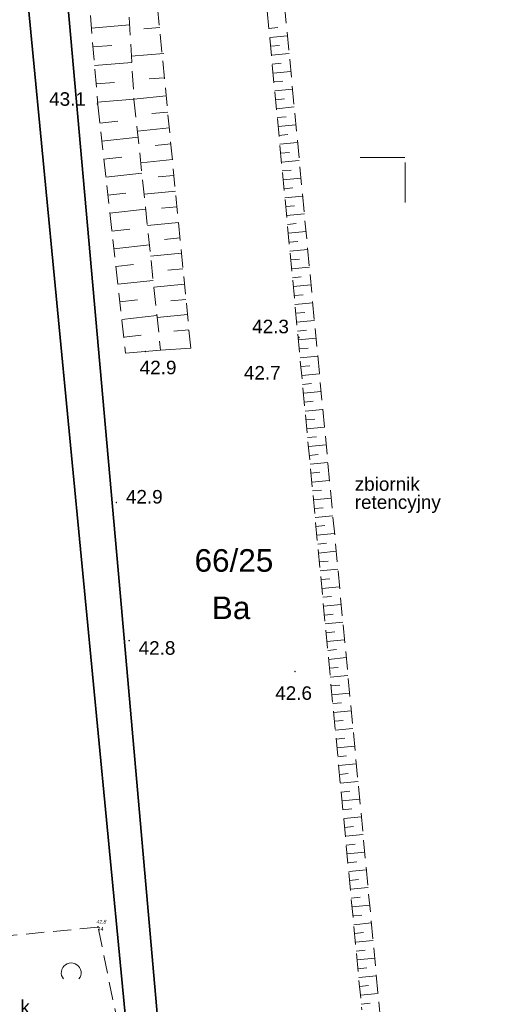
# Model space of a CAD drawing. Header units: metres. Extents: x 0 to 5465380, y 0 to 5925815.
# Tile 105 of 141: x 5463979 to 5464005, y 5925503 to 5925558. Entities that reach past the tile are written whole.
import ezdxf
from ezdxf.enums import TextEntityAlignment as Align

# ---------------------------------------------------------------- set-up
doc = ezdxf.new("R2010")
doc.units = ezdxf.units.M
doc.linetypes.add('PRZER1-1', pattern=[2, 1, -1])
doc.linetypes.add('PRZER2-1', pattern=[3, 2, -1])
doc.layers.add('$DR - zał. mapa', color=250, linetype='Continuous', lineweight=0)
for name, color, linetype, lineweight, true_color in [('CC_Inne', 7, 'Continuous', 18, 0x0a0909), ('CC_Kanalizacja', 7, 'Continuous', 18, 0x803300), ('CC_Ogrodzenie', 7, 'FENCELINE12', 35, 0x0a0909), ('CC_Punkt wysokościowy', 7, 'Continuous', 18, 0x0a0909), ('CC_Skarpa', 7, 'PRZER2-1', 18, 0x0a0909), ('EGBD03_O', 7, 'Continuous', 18, 0x008000), ('EGBU01_O', 7, 'PRZER1-1', 18, 0x008000), ('GSSLZD', 7, 'Continuous', 18, 0x0a0909)]:
    doc.layers.add(name, color=color, linetype=linetype, lineweight=lineweight, true_color=true_color)
for name, color, linetype in [('Punkty', 7, 'Continuous'), ('Rzedne', 7, 'Continuous'), ('Teksty', 7, 'Continuous')]:
    doc.layers.add(name, color=color, linetype=linetype)
doc.styles.add('Arial', font='arial.ttf')
doc.styles.add('GEO-INFO', font='arial.ttf')
doc.styles.get("Standard").update_dxf_attribs({"font": 'arial.ttf'})
doc.linetypes.add('FENCELINE12', pattern='A,15,-0.1,[133,ltypeshp.shx,S=0.35,R=0,X=-0.35,Y=0],-0.1,1', length=16.2)

# ---------------------------------------------------------------- blocks, each defined once
blk = doc.blocks.new('GSSLZD2')
at = {"color": 0}
blk.add_lwpolyline([(-0.34375, 0.429344), (-0.249556, 0.490124), (-0.144995, 0.530543), (-0.034411, 0.548922), (0.077603, 0.544498), (0.186394, 0.517453), (0.28744, 0.468911), (0.376546, 0.40089), (0.450009, 0.316215), (0.504777, 0.218403), (0.538576, 0.111518), (0.55, 0), (0.538576, -0.111518), (0.504777, -0.218403), (0.450009, -0.316215), (0.376546, -0.40089), (0.28744, -0.468911), (0.186394, -0.517453), (0.077603, -0.544498), (-0.034411, -0.548922), (-0.144995, -0.530543), (-0.249556, -0.490124), (-0.34375, -0.429344)], dxfattribs=at)
blk = doc.blocks.new('GK.6640.1913.2022 szara')
at = {"layer": 'CC_Punkt wysokościowy'}
for points in [[(5463982.968, 5925552.963, 1), (5463982.878, 5925552.963, 1)], [(5463994.143, 5925540.01, 1), (5463994.053, 5925540.01, 1)], [(5463985.62, 5925539.234, 1), (5463985.53, 5925539.234, 1)], [(5463984.018, 5925530.86, 1), (5463983.928, 5925530.86, 1)], [(5463984.728, 5925523.201, 1), (5463984.638, 5925523.201, 1)], [(5463993.929, 5925521.491, 1), (5463993.839, 5925521.491, 1)]]:
    blk.add_hatch(color=252, dxfattribs=at).paths.add_polyline_path(points)
at = {"color": 252, "lineweight": 35, "ltscale": 0.5}
blk.add_lwpolyline([(5463970.62, 5925449.332), (5463986.447, 5925481.891), (5463977.039, 5925579.473), (5463993.73, 5925594.437), (5463935.36, 5925657.844), (5463891.514, 5925640.248), (5463906.739, 5925598.778), (5463828.146, 5925565.769), (5463841.424, 5925534), (5463710.761, 5925479.846), (5463724.491, 5925454.847), (5463844.923, 5925511.51), (5463892.245, 5925407.652)], close=True, dxfattribs=at)
at = {"color": 252, "linetype": 'Continuous', "lineweight": 13, "flags": 128}
for points in [[(5463997.5, 5925550), (5463999.973, 5925550)], [(5464000, 5925547.5), (5464000, 5925549.72)]]:
    blk.add_lwpolyline(points, dxfattribs=at)
at = {"layer": 'CC_Ogrodzenie', "color": 252, "ltscale": 0.5}
blk.add_lwpolyline([(5463998.371, 5925571.737), (5463989.113, 5925582.003), (5463979.901, 5925574.071), (5463984.15, 5925526.284), (5463986.706, 5925497.267), (5464005.161, 5925496.188)], dxfattribs=at)
at = {"layer": 'CC_Skarpa', "color": 252, "ltscale": 0.5}
for p, q in [((5463981.152, 5925574.315), (5463982.947, 5925552.906)), ((5463991.066, 5925571.56), (5463997.588, 5925502.717)), ((5463983.874, 5925571.258), (5463984.952, 5925553.23)), ((5463998.627, 5925502.18), (5463992.156, 5925570.605)), ((5463988.1, 5925539.42), (5463986.223, 5925558.666)), ((5463982.947, 5925552.906), (5463984.488, 5925539.133)), ((5463984.952, 5925553.23), (5463986.427, 5925539.303))]:
    blk.add_line(p, q, dxfattribs=at)
at = {"layer": 'CC_Skarpa', "color": 252, "linetype": 'Continuous'}
for p, q in [((5463982.589, 5925557.167), (5463984.706, 5925557.345)), ((5463992.431, 5925557.147), (5463992.926, 5925557.194)), ((5463992.478, 5925556.653), (5463993.467, 5925556.747)), ((5463982.677, 5925556.124), (5463983.72, 5925556.211)), ((5463992.525, 5925556.159), (5463993.019, 5925556.206)), ((5463992.572, 5925555.665), (5463993.56, 5925555.758)), ((5463982.764, 5925555.091), (5463984.83, 5925555.264)), ((5463992.619, 5925555.171), (5463993.113, 5925555.217)), ((5463992.666, 5925554.676), (5463993.654, 5925554.77)), ((5463982.849, 5925554.07), (5463983.87, 5925554.155)), ((5463992.712, 5925554.182), (5463993.206, 5925554.229)), ((5463986.736, 5925553.404), (5463984.952, 5925553.23)), ((5463992.759, 5925553.688), (5463993.747, 5925553.782)), ((5463982.934, 5925553.061), (5463984.952, 5925553.23)), ((5463992.806, 5925553.194), (5463993.3, 5925553.241)), ((5463992.853, 5925552.7), (5463993.841, 5925552.794)), ((5463986.823, 5925552.512), (5463985.943, 5925552.426)), ((5463992.9, 5925552.206), (5463993.393, 5925552.253)), ((5463983.059, 5925551.898), (5463984.064, 5925552.011)), ((5463986.909, 5925551.632), (5463985.139, 5925551.459)), ((5463992.946, 5925551.713), (5463993.934, 5925551.806)), ((5463983.172, 5925550.893), (5463985.176, 5925551.118)), ((5463992.993, 5925551.219), (5463993.487, 5925551.266)), ((5463986.995, 5925550.747), (5463986.121, 5925550.662)), ((5463993.04, 5925550.725), (5463994.027, 5925550.819)), ((5463983.284, 5925549.891), (5463984.283, 5925550.003)), ((5463993.087, 5925550.231), (5463993.58, 5925550.278)), ((5463987.08, 5925549.874), (5463985.325, 5925549.703)), ((5463993.134, 5925549.738), (5463994.121, 5925549.831)), ((5463983.396, 5925548.893), (5463985.388, 5925549.115)), ((5463987.166, 5925548.996), (5463986.298, 5925548.912)), ((5463993.18, 5925549.244), (5463993.674, 5925549.291)), ((5463993.227, 5925548.75), (5463994.214, 5925548.844)), ((5463983.507, 5925547.897), (5463984.5, 5925548.008)), ((5463987.25, 5925548.129), (5463985.51, 5925547.959)), ((5463993.274, 5925548.257), (5463993.767, 5925548.304)), ((5463993.321, 5925547.763), (5463994.308, 5925547.857)), ((5463987.335, 5925547.259), (5463986.474, 5925547.175)), ((5463993.367, 5925547.27), (5463993.861, 5925547.317)), ((5463983.618, 5925546.904), (5463985.598, 5925547.125)), ((5463993.414, 5925546.777), (5463994.401, 5925546.87)), ((5463987.419, 5925546.397), (5463985.693, 5925546.229)), ((5463993.461, 5925546.283), (5463993.954, 5925546.33)), ((5463983.729, 5925545.914), (5463984.716, 5925546.024)), ((5463993.508, 5925545.79), (5463994.494, 5925545.883)), ((5463983.84, 5925544.927), (5463985.808, 5925545.147)), ((5463987.503, 5925545.535), (5463986.648, 5925545.451)), ((5463993.554, 5925545.297), (5463994.047, 5925545.343)), ((5463987.587, 5925544.679), (5463985.875, 5925544.512)), ((5463993.601, 5925544.803), (5463994.587, 5925544.897)), ((5463983.95, 5925543.943), (5463984.931, 5925544.052)), ((5463993.648, 5925544.31), (5463994.141, 5925544.357)), ((5463987.67, 5925543.823), (5463986.821, 5925543.741)), ((5463993.694, 5925543.817), (5463994.681, 5925543.91)), ((5463984.06, 5925542.961), (5463986.016, 5925543.18)), ((5463987.753, 5925542.974), (5463986.056, 5925542.809)), ((5463993.741, 5925543.324), (5463994.234, 5925543.371)), ((5463993.788, 5925542.831), (5463994.774, 5925542.924)), ((5463993.835, 5925542.338), (5463994.328, 5925542.385)), ((5463984.169, 5925541.983), (5463985.145, 5925542.092)), ((5463987.836, 5925542.125), (5463986.992, 5925542.043)), ((5463993.881, 5925541.845), (5463994.867, 5925541.938)), ((5463987.918, 5925541.282), (5463986.235, 5925541.118)), ((5463993.928, 5925541.352), (5463994.421, 5925541.399)), ((5463984.278, 5925541.008), (5463986.224, 5925541.225)), ((5463993.975, 5925540.859), (5463994.96, 5925540.953)), ((5463988, 5925540.44), (5463987.163, 5925540.359)), ((5463994.021, 5925540.366), (5463994.514, 5925540.413)), ((5463984.387, 5925540.035), (5463985.357, 5925540.144)), ((5463994.068, 5925539.874), (5463995.054, 5925539.967)), ((5463984.488, 5925539.133), (5463986.427, 5925539.303)), ((5463988.1, 5925539.42), (5463986.427, 5925539.303)), ((5463994.115, 5925539.381), (5463994.607, 5925539.427)), ((5463994.161, 5925538.888), (5463995.147, 5925538.982)), ((5463994.208, 5925538.395), (5463994.701, 5925538.442)), ((5463994.255, 5925537.903), (5463995.24, 5925537.996)), ((5463994.301, 5925537.41), (5463994.794, 5925537.457)), ((5463994.348, 5925536.918), (5463995.333, 5925537.011)), ((5463994.395, 5925536.425), (5463994.887, 5925536.472)), ((5463994.441, 5925535.933), (5463995.426, 5925536.026)), ((5463994.488, 5925535.441), (5463994.98, 5925535.487)), ((5463994.535, 5925534.948), (5463995.519, 5925535.042)), ((5463994.581, 5925534.456), (5463995.074, 5925534.503)), ((5463994.628, 5925533.964), (5463995.612, 5925534.057)), ((5463994.675, 5925533.472), (5463995.167, 5925533.518)), ((5463994.721, 5925532.979), (5463995.706, 5925533.073)), ((5463994.768, 5925532.487), (5463995.26, 5925532.534)), ((5463994.815, 5925531.995), (5463995.799, 5925532.088)), ((5463994.861, 5925531.503), (5463995.353, 5925531.55)), ((5463994.908, 5925531.011), (5463995.892, 5925531.104)), ((5463994.954, 5925530.519), (5463995.446, 5925530.566)), ((5463995.001, 5925530.027), (5463995.985, 5925530.121)), ((5463995.048, 5925529.536), (5463995.539, 5925529.582)), ((5463995.094, 5925529.044), (5463996.078, 5925529.137)), ((5463995.141, 5925528.552), (5463995.632, 5925528.599)), ((5463995.187, 5925528.06), (5463996.171, 5925528.153)), ((5463995.234, 5925527.569), (5463995.726, 5925527.615)), ((5463995.28, 5925527.077), (5463996.264, 5925527.17)), ((5463995.327, 5925526.585), (5463995.819, 5925526.632)), ((5463995.374, 5925526.094), (5463996.357, 5925526.187)), ((5463995.42, 5925525.602), (5463995.912, 5925525.649)), ((5463995.467, 5925525.111), (5463996.45, 5925525.204)), ((5463995.513, 5925524.62), (5463996.005, 5925524.666)), ((5463995.56, 5925524.128), (5463996.543, 5925524.221)), ((5463995.606, 5925523.637), (5463996.098, 5925523.684)), ((5463995.653, 5925523.146), (5463996.635, 5925523.239)), ((5463995.7, 5925522.655), (5463996.191, 5925522.701)), ((5463995.746, 5925522.163), (5463996.728, 5925522.256)), ((5463995.793, 5925521.672), (5463996.284, 5925521.719)), ((5463995.839, 5925521.181), (5463996.821, 5925521.274)), ((5463995.886, 5925520.69), (5463996.377, 5925520.737)), ((5463995.932, 5925520.199), (5463996.914, 5925520.292)), ((5463995.979, 5925519.708), (5463996.47, 5925519.755)), ((5463996.025, 5925519.217), (5463997.007, 5925519.31)), ((5463996.072, 5925518.726), (5463996.562, 5925518.773)), ((5463996.118, 5925518.236), (5463997.1, 5925518.329)), ((5463996.165, 5925517.745), (5463996.655, 5925517.791)), ((5463996.211, 5925517.254), (5463997.193, 5925517.347)), ((5463996.258, 5925516.763), (5463996.748, 5925516.81)), ((5463996.304, 5925516.273), (5463997.285, 5925516.366)), ((5463996.351, 5925515.782), (5463996.841, 5925515.829)), ((5463996.397, 5925515.292), (5463997.378, 5925515.385)), ((5463996.444, 5925514.801), (5463996.934, 5925514.848)), ((5463996.49, 5925514.311), (5463997.471, 5925514.404)), ((5463996.537, 5925513.82), (5463997.027, 5925513.867)), ((5463996.583, 5925513.33), (5463997.564, 5925513.423)), ((5463996.629, 5925512.84), (5463997.12, 5925512.886)), ((5463996.676, 5925512.349), (5463997.656, 5925512.442)), ((5463996.722, 5925511.859), (5463997.212, 5925511.906)), ((5463996.769, 5925511.369), (5463997.749, 5925511.462)), ((5463996.815, 5925510.879), (5463997.305, 5925510.925)), ((5463996.862, 5925510.389), (5463997.842, 5925510.482)), ((5463996.908, 5925509.899), (5463997.398, 5925509.945)), ((5463996.954, 5925509.409), (5463997.934, 5925509.501)), ((5463997.001, 5925508.919), (5463997.491, 5925508.965)), ((5463997.047, 5925508.429), (5463998.027, 5925508.522)), ((5463997.094, 5925507.939), (5463997.584, 5925507.985)), ((5463997.14, 5925507.449), (5463998.12, 5925507.542)), ((5463997.187, 5925506.959), (5463997.676, 5925507.006)), ((5463997.233, 5925506.47), (5463998.212, 5925506.562)), ((5463997.279, 5925505.98), (5463997.769, 5925506.026)), ((5463997.326, 5925505.49), (5463998.305, 5925505.583)), ((5463997.372, 5925505.001), (5463997.862, 5925505.047)), ((5463997.419, 5925504.511), (5463998.398, 5925504.604)), ((5463997.465, 5925504.021), (5463997.954, 5925504.068)), ((5463997.511, 5925503.532), (5463998.49, 5925503.625)), ((5463997.558, 5925503.043), (5463998.047, 5925503.089))]:
    blk.add_line(p, q, dxfattribs=at)
for points in [[(5463986.383, 5925557.198), (5463985.497, 5925557.133)], [(5463986.61, 5925555.765), (5463984.793, 5925555.619)], [(5463986.622, 5925554.419), (5463985.79, 5925554.362)]]:
    blk.add_lwpolyline(points, dxfattribs=at)
at = {"layer": 'GSSLZD', "color": 252, "linetype": 'PRZER2-1', "ltscale": 0.5}
blk.add_lwpolyline([(5463978.815, 5925494.647), (5463984.696, 5925498.877), (5463982.952, 5925507.315), (5463974.287, 5925506.477), (5463978.815, 5925494.647)], dxfattribs=at)
at = {"layer": 'Punkty', "color": 252, "lineweight": 35}
blk.add_point((5463982.952, 5925507.315), dxfattribs=at)
at = {"layer": 'GSSLZD', "color": 252, "linetype": 'Continuous', "lineweight": 18, "rotation": 90}
blk.add_blockref('GSSLZD2', (5463981.468, 5925504.78, 10.06), dxfattribs=at)
at = {"layer": 'CC_Inne', "color": 252, "lineweight": 0, "style": 'Arial'}
for s, p in [('zbiornik', (5463997.197, 5925531.508)), ('retencyjny', (5463997.197, 5925530.507))]:
    blk.add_text(s, height=0.75, dxfattribs=at).set_placement(p)
at = {"layer": 'CC_Kanalizacja', "color": 252, "lineweight": 0, "style": 'Arial'}
blk.add_text('k', height=0.75, dxfattribs=at).set_placement((5463979.168, 5925502.511), align=Align.RIGHT)
at = {"layer": 'CC_Punkt wysokościowy', "color": 252, "lineweight": 0, "style": 'Arial'}
for s, p in [('43.1', (5463980.245, 5925552.861)), ('42.3', (5463991.506, 5925540.246)), ('42.9', (5463985.269, 5925537.972)), ('42.7', (5463991.047, 5925537.68)), ('42.9', (5463984.504, 5925530.804)), ('42.8', (5463985.21, 5925522.419)), ('42.6', (5463992.786, 5925519.916))]:
    blk.add_text(s, height=0.75, dxfattribs=at).set_placement(p)
at = {"layer": 'EGBD03_O', "color": 7, "linetype": 'Continuous', "lineweight": 0, "style": 'GEO-INFO'}
blk.add_text('66/25', height=1.25, dxfattribs=at).set_placement((5463990.496, 5925527.673, 10.8), align=Align.MIDDLE)
at = {"layer": 'EGBU01_O', "color": 7, "linetype": 'Continuous', "lineweight": 0, "style": 'GEO-INFO'}
blk.add_text('Ba', height=1.25, dxfattribs=at).set_placement((5463990.338, 5925525.021, 10.8), align=Align.MIDDLE_CENTER)
at = {"layer": 'Rzedne', "color": 252, "lineweight": 35, "oblique": 15, "width": 0.8}
blk.add_text('42,8', height=0.2, dxfattribs=at).set_placement((5463982.852, 5925507.515, 42.805))
at = {"layer": 'Teksty', "color": 252, "lineweight": 35}
blk.add_text('44', height=0.2, dxfattribs=at).set_placement((5463982.952, 5925507.115, 42.805))

msp = doc.modelspace()

# ---------------------------------------------------------------- block references
at = {"layer": '$DR - zał. mapa'}
msp.add_blockref('GK.6640.1913.2022 szara', (0, 0), dxfattribs=at)

doc.saveas('drawing.dxf')
